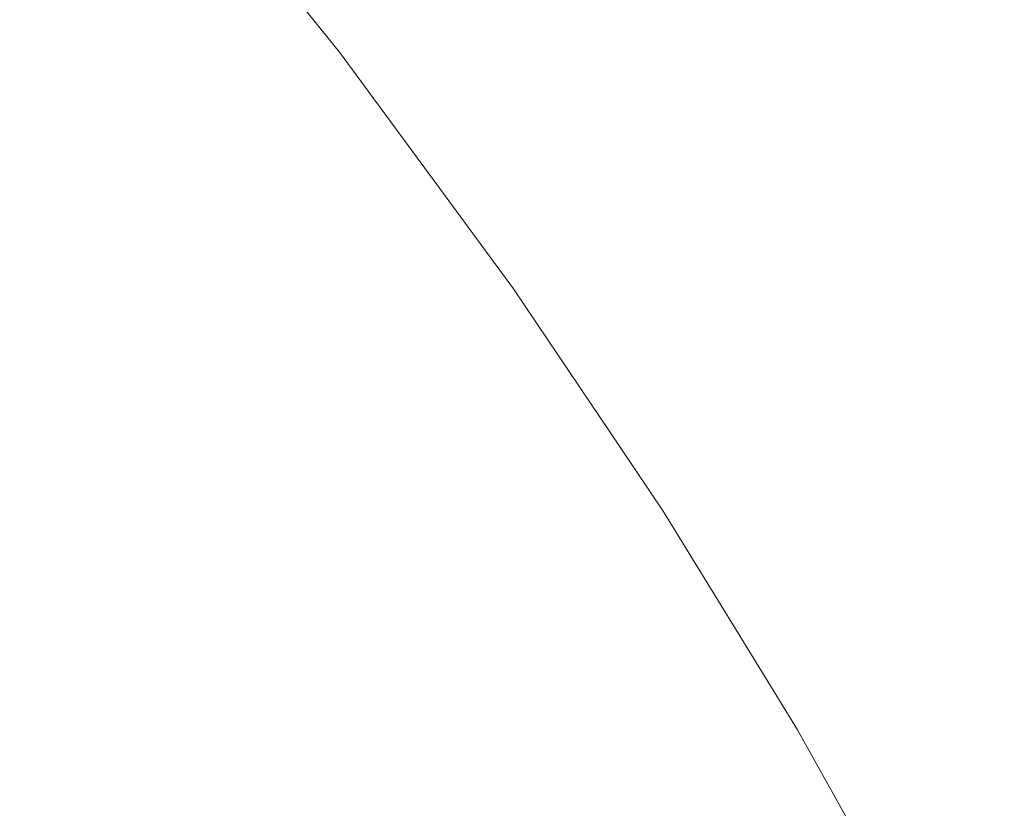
# Model space of a CAD drawing. Header units: centimetres. Extents: x -62 to 63, y 4 to 6.
# Tile 249 of 256: x -20.02138 to -20.01125, y 5.92347 to 5.93166. Entities that reach past the tile are written whole.
import ezdxf

# ---------------------------------------------------------------- set-up
doc = ezdxf.new("R2010")
doc.units = ezdxf.units.CM
doc.header["$LTSCALE"] = 2.54
doc.layers.add('Lucido design-1', color=7, linetype='Continuous')

# ---------------------------------------------------------------- blocks, each defined once
blk = doc.blocks.new('Gruppo-4-1')
at = {"color": 7, "linetype": 'Continuous', "lineweight": 9}
for points, invisible_edges in [([(62.978378, 5.934414, -2276.228201), (-61.851453, 5.934414, -2276.228201), (-61.851453, 5.930283, -2276.226798), (62.978378, 5.930283, -2276.226798)], 5), ([(-20.018365, 5.931051, -2276.928414), (-20.019121, 5.932024, -2276.928414), (-20.018931, 5.932051, -2276.926855), (-20.018174, 5.931077, -2276.926855)], 15), ([(-20.018174, 5.931077, -2276.926855), (-20.018931, 5.932051, -2276.926855), (-20.018795, 5.93207, -2276.925294), (-20.018038, 5.931096, -2276.925294)], 15), ([(-20.018038, 5.931096, -2276.925294), (-20.018795, 5.93207, -2276.925294), (-20.018713, 5.932082, -2276.923732), (-20.017956, 5.931107, -2276.923732)], 15), ([(-20.017956, 5.931107, -2276.923732), (-20.018713, 5.932082, -2276.923732), (-20.018698, 5.932077, -2276.92217), (-20.018091, 5.931323, -2276.92217)], 11), ([(-20.018091, 5.931323, -2276.72217), (-20.018698, 5.932077, -2276.72217), (-20.018656, 5.932086, -2276.720526), (-20.017899, 5.931111, -2276.720531)], 14), ([(-20.018698, 5.932077, -2276.72217), (-20.018091, 5.931323, -2276.72217), (-20.018091, 5.931323, -2276.92217), (-20.018698, 5.932077, -2276.92217)], 10), ([(-20.017899, 5.931111, -2276.720531), (-20.018656, 5.932086, -2276.720526), (-20.018565, 5.932086, -2276.718883), (-20.017808, 5.931111, -2276.718893)], 15), ([(-20.017808, 5.931111, -2276.718893), (-20.018565, 5.932086, -2276.718883), (-20.018415, 5.932086, -2276.717241), (-20.017658, 5.931111, -2276.717256)], 15), ([(-20.017658, 5.931111, -2276.717256), (-20.018415, 5.932086, -2276.717241), (-20.018204, 5.932086, -2276.7156), (-20.017448, 5.931111, -2276.715621)], 15), ([(-20.017448, 5.931111, -2276.715621), (-20.018204, 5.932086, -2276.7156), (-20.017932, 5.932086, -2276.713963), (-20.017177, 5.931111, -2276.713988)], 15), ([(-20.017177, 5.931111, -2276.713988), (-20.017932, 5.932086, -2276.713963), (-20.017602, 5.932086, -2276.712328), (-20.016848, 5.931111, -2276.712358)], 15), ([(-20.016848, 5.931111, -2276.712358), (-20.017602, 5.932086, -2276.712328), (-20.017211, 5.932086, -2276.710696), (-20.016458, 5.931111, -2276.710731)], 15), ([(-20.016458, 5.931111, -2276.710731), (-20.017211, 5.932086, -2276.710696), (-20.016761, 5.932086, -2276.709069), (-20.01601, 5.931111, -2276.709109)], 15), ([(-20.01601, 5.931111, -2276.709109), (-20.016761, 5.932086, -2276.709069), (-20.016252, 5.932086, -2276.707447), (-20.015503, 5.931111, -2276.707492)], 15), ([(-20.015503, 5.931111, -2276.707492), (-20.016252, 5.932086, -2276.707447), (-20.015685, 5.932086, -2276.70583), (-20.014937, 5.931111, -2276.70588)], 15), ([(-20.014937, 5.931111, -2276.70588), (-20.015685, 5.932086, -2276.70583), (-20.01506, 5.932086, -2276.704219), (-20.014313, 5.931111, -2276.704274)], 15), ([(-20.014313, 5.931111, -2276.704274), (-20.01506, 5.932086, -2276.704219), (-20.014376, 5.932086, -2276.702614), (-20.013632, 5.931111, -2276.702674)], 15), ([(-20.013632, 5.931111, -2276.702674), (-20.014376, 5.932086, -2276.702614), (-20.013636, 5.932086, -2276.701016), (-20.012894, 5.931111, -2276.701081)], 15), ([(-20.012894, 5.931111, -2276.701081), (-20.013636, 5.932086, -2276.701016), (-20.012838, 5.932086, -2276.699426), (-20.012099, 5.931111, -2276.699496)], 15), ([(-20.012099, 5.931111, -2276.699496), (-20.012838, 5.932086, -2276.699426), (-20.011985, 5.932086, -2276.697844), (-20.011248, 5.931111, -2276.697919)], 15), ([(-20.011248, 5.931111, -2276.697919), (-20.011985, 5.932086, -2276.697844), (-20.011076, 5.932086, -2276.696271), (-20.010341, 5.931111, -2276.69635)], 15), ([(-20.019262, 5.930927, -2276.933075), (-20.020015, 5.931896, -2276.933075), (-20.019663, 5.931946, -2276.931524), (-20.018909, 5.930976, -2276.931524)], 15), ([(-20.018909, 5.930976, -2276.931524), (-20.019663, 5.931946, -2276.931524), (-20.019365, 5.931989, -2276.929971), (-20.01861, 5.931017, -2276.929971)], 15), ([(-20.01861, 5.931017, -2276.929971), (-20.019365, 5.931989, -2276.929971), (-20.019121, 5.932024, -2276.928414), (-20.018365, 5.931051, -2276.928414)], 15), ([(-20.020129, 5.930807, -2276.936163), (-20.020879, 5.931772, -2276.936163), (-20.02042, 5.931838, -2276.934621), (-20.019669, 5.930871, -2276.934621)], 15), ([(-20.019669, 5.930871, -2276.934621), (-20.02042, 5.931838, -2276.934621), (-20.020015, 5.931896, -2276.933075), (-20.019262, 5.930927, -2276.933075)], 15), ([(-20.020641, 5.930736, -2276.9377), (-20.02139, 5.931699, -2276.9377), (-20.020879, 5.931772, -2276.936163), (-20.020129, 5.930807, -2276.936163)], 15), ([(-20.021207, 5.930658, -2276.939231), (-20.021953, 5.931618, -2276.939231), (-20.02139, 5.931699, -2276.9377), (-20.020641, 5.930736, -2276.9377)], 15), ([(-20.021825, 5.930573, -2276.940757), (-20.022569, 5.93153, -2276.940757), (-20.021953, 5.931618, -2276.939231), (-20.021207, 5.930658, -2276.939231)], 15), ([(-20.017213, 5.930131, -2276.92217), (-20.018091, 5.931323, -2276.92217), (-20.018091, 5.931323, -2276.72217), (-20.017213, 5.930131, -2276.72217)], 10), ([(-20.017899, 5.931111, -2276.720531), (-20.01717, 5.930141, -2276.720536), (-20.017213, 5.930131, -2276.72217), (-20.018091, 5.931323, -2276.72217)], 11), ([(-20.018091, 5.931323, -2276.92217), (-20.017213, 5.930131, -2276.92217), (-20.017228, 5.930137, -2276.923732), (-20.017956, 5.931107, -2276.923732)], 14), ([(-20.01861, 5.931017, -2276.929971), (-20.017884, 5.930049, -2276.929971), (-20.018184, 5.930009, -2276.931524), (-20.018909, 5.930976, -2276.931524)], 15), ([(-20.018365, 5.931051, -2276.928414), (-20.017638, 5.930082, -2276.928414), (-20.017884, 5.930049, -2276.929971), (-20.01861, 5.931017, -2276.929971)], 15), ([(-20.018174, 5.931077, -2276.926855), (-20.017447, 5.930108, -2276.926855), (-20.017638, 5.930082, -2276.928414), (-20.018365, 5.931051, -2276.928414)], 15), ([(-20.018038, 5.931096, -2276.925294), (-20.01731, 5.930126, -2276.925294), (-20.017447, 5.930108, -2276.926855), (-20.018174, 5.931077, -2276.926855)], 15), ([(-20.017956, 5.931107, -2276.923732), (-20.017228, 5.930137, -2276.923732), (-20.01731, 5.930126, -2276.925294), (-20.018038, 5.931096, -2276.925294)], 15), ([(-20.017808, 5.931111, -2276.718893), (-20.01708, 5.930141, -2276.718903), (-20.01717, 5.930141, -2276.720536), (-20.017899, 5.931111, -2276.720531)], 15), ([(-20.017658, 5.931111, -2276.717256), (-20.01693, 5.930141, -2276.71727), (-20.01708, 5.930141, -2276.718903), (-20.017808, 5.931111, -2276.718893)], 15), ([(-20.017448, 5.931111, -2276.715621), (-20.016721, 5.930141, -2276.71564), (-20.01693, 5.930141, -2276.71727), (-20.017658, 5.931111, -2276.717256)], 15), ([(-20.017177, 5.931111, -2276.713988), (-20.016451, 5.930141, -2276.714012), (-20.016721, 5.930141, -2276.71564), (-20.017448, 5.931111, -2276.715621)], 15), ([(-20.016848, 5.931111, -2276.712358), (-20.016122, 5.930141, -2276.712387), (-20.016451, 5.930141, -2276.714012), (-20.017177, 5.931111, -2276.713988)], 15), ([(-20.016458, 5.931111, -2276.710731), (-20.015734, 5.930141, -2276.710765), (-20.016122, 5.930141, -2276.712387), (-20.016848, 5.931111, -2276.712358)], 15), ([(-20.01601, 5.931111, -2276.709109), (-20.015287, 5.930141, -2276.709148), (-20.015734, 5.930141, -2276.710765), (-20.016458, 5.931111, -2276.710731)], 15), ([(-20.015503, 5.931111, -2276.707492), (-20.014781, 5.930141, -2276.707535), (-20.015287, 5.930141, -2276.709148), (-20.01601, 5.931111, -2276.709109)], 15), ([(-20.014937, 5.931111, -2276.70588), (-20.014217, 5.930141, -2276.705928), (-20.014781, 5.930141, -2276.707535), (-20.015503, 5.931111, -2276.707492)], 15), ([(-20.014313, 5.931111, -2276.704274), (-20.013595, 5.930141, -2276.704326), (-20.014217, 5.930141, -2276.705928), (-20.014937, 5.931111, -2276.70588)], 15), ([(-20.013632, 5.931111, -2276.702674), (-20.012916, 5.930141, -2276.702731), (-20.013595, 5.930141, -2276.704326), (-20.014313, 5.931111, -2276.704274)], 15), ([(-20.012894, 5.931111, -2276.701081), (-20.01218, 5.930141, -2276.701143), (-20.012916, 5.930141, -2276.702731), (-20.013632, 5.931111, -2276.702674)], 15), ([(-20.012099, 5.931111, -2276.699496), (-20.011387, 5.930141, -2276.699563), (-20.01218, 5.930141, -2276.701143), (-20.012894, 5.931111, -2276.701081)], 15), ([(-20.011248, 5.931111, -2276.697919), (-20.010539, 5.930141, -2276.69799), (-20.011387, 5.930141, -2276.699563), (-20.012099, 5.931111, -2276.699496)], 15), ([(-20.019262, 5.930927, -2276.933075), (-20.018538, 5.929962, -2276.933075), (-20.018946, 5.929908, -2276.934621), (-20.019669, 5.930871, -2276.934621)], 15), ([(-20.018909, 5.930976, -2276.931524), (-20.018184, 5.930009, -2276.931524), (-20.018538, 5.929962, -2276.933075), (-20.019262, 5.930927, -2276.933075)], 15), ([(-20.019669, 5.930871, -2276.934621), (-20.018946, 5.929908, -2276.934621), (-20.019407, 5.929846, -2276.936163), (-20.020129, 5.930807, -2276.936163)], 15), ([(-20.020641, 5.930736, -2276.9377), (-20.019922, 5.929778, -2276.9377), (-20.020489, 5.929702, -2276.939231), (-20.021207, 5.930658, -2276.939231)], 15), ([(-20.020129, 5.930807, -2276.936163), (-20.019407, 5.929846, -2276.936163), (-20.019922, 5.929778, -2276.9377), (-20.020641, 5.930736, -2276.9377)], 15), ([(-20.021207, 5.930658, -2276.939231), (-20.020489, 5.929702, -2276.939231), (-20.021109, 5.929619, -2276.940757), (-20.021825, 5.930573, -2276.940757)], 15), ([(-20.021825, 5.930573, -2276.940757), (-20.021109, 5.929619, -2276.940757), (-20.021781, 5.92953, -2276.942275), (-20.022494, 5.93048, -2276.942275)], 15), ([(62.978378, 5.928205, -2276.226193), (62.978378, 5.930283, -2276.226798), (-61.851453, 5.930283, -2276.226798), (-61.851453, 5.928205, -2276.226193)], 10), ([(-20.016939, 5.929118, -2276.928414), (-20.017638, 5.930082, -2276.928414), (-20.017447, 5.930108, -2276.926855), (-20.016747, 5.929142, -2276.926855)], 15), ([(-20.016747, 5.929142, -2276.926855), (-20.017447, 5.930108, -2276.926855), (-20.01731, 5.930126, -2276.925294), (-20.01661, 5.92916, -2276.925294)], 15), ([(-20.01661, 5.92916, -2276.925294), (-20.01731, 5.930126, -2276.925294), (-20.017228, 5.930137, -2276.923732), (-20.016528, 5.929171, -2276.923732)], 15), ([(-20.016528, 5.929171, -2276.923732), (-20.017228, 5.930137, -2276.923732), (-20.017213, 5.930131, -2276.92217), (-20.016298, 5.928888, -2276.92217)], 11), ([(-20.016298, 5.928888, -2276.72217), (-20.017213, 5.930131, -2276.72217), (-20.01717, 5.930141, -2276.720536), (-20.01647, 5.929174, -2276.720541)], 14), ([(-20.017213, 5.930131, -2276.72217), (-20.016298, 5.928888, -2276.72217), (-20.016298, 5.928888, -2276.92217), (-20.017213, 5.930131, -2276.92217)], 10), ([(-20.01647, 5.929174, -2276.720541), (-20.01717, 5.930141, -2276.720536), (-20.01708, 5.930141, -2276.718903), (-20.016381, 5.929174, -2276.718912)], 15), ([(-20.016381, 5.929174, -2276.718912), (-20.01708, 5.930141, -2276.718903), (-20.01693, 5.930141, -2276.71727), (-20.016231, 5.929174, -2276.717284)], 15), ([(-20.016231, 5.929174, -2276.717284), (-20.01693, 5.930141, -2276.71727), (-20.016721, 5.930141, -2276.71564), (-20.016022, 5.929174, -2276.715658)], 15), ([(-20.016022, 5.929174, -2276.715658), (-20.016721, 5.930141, -2276.71564), (-20.016451, 5.930141, -2276.714012), (-20.015753, 5.929174, -2276.714035)], 15), ([(-20.015753, 5.929174, -2276.714035), (-20.016451, 5.930141, -2276.714012), (-20.016122, 5.930141, -2276.712387), (-20.015425, 5.929174, -2276.712415)], 15), ([(-20.015425, 5.929174, -2276.712415), (-20.016122, 5.930141, -2276.712387), (-20.015734, 5.930141, -2276.710765), (-20.015038, 5.929174, -2276.710798)], 15), ([(-20.015038, 5.929174, -2276.710798), (-20.015734, 5.930141, -2276.710765), (-20.015287, 5.930141, -2276.709148), (-20.014592, 5.929174, -2276.709185)], 15), ([(-20.014592, 5.929174, -2276.709185), (-20.015287, 5.930141, -2276.709148), (-20.014781, 5.930141, -2276.707535), (-20.014088, 5.929174, -2276.707577)], 15), ([(-20.014088, 5.929174, -2276.707577), (-20.014781, 5.930141, -2276.707535), (-20.014217, 5.930141, -2276.705928), (-20.013526, 5.929174, -2276.705974)], 15), ([(-20.013526, 5.929174, -2276.705974), (-20.014217, 5.930141, -2276.705928), (-20.013595, 5.930141, -2276.704326), (-20.012906, 5.929174, -2276.704377)], 15), ([(-20.012906, 5.929174, -2276.704377), (-20.013595, 5.930141, -2276.704326), (-20.012916, 5.930141, -2276.702731), (-20.012228, 5.929174, -2276.702787)], 15), ([(-20.012228, 5.929174, -2276.702787), (-20.012916, 5.930141, -2276.702731), (-20.01218, 5.930141, -2276.701143), (-20.011494, 5.929174, -2276.701203)], 15), ([(-20.011494, 5.929174, -2276.701203), (-20.01218, 5.930141, -2276.701143), (-20.011387, 5.930141, -2276.699563), (-20.010704, 5.929174, -2276.699627)], 15), ([(-20.010704, 5.929174, -2276.699627), (-20.011387, 5.930141, -2276.699563), (-20.010539, 5.930141, -2276.69799), (-20.009858, 5.929174, -2276.698059)], 15), ([(-20.017842, 5.929001, -2276.933075), (-20.018538, 5.929962, -2276.933075), (-20.018184, 5.930009, -2276.931524), (-20.017487, 5.929047, -2276.931524)], 15), ([(-20.017487, 5.929047, -2276.931524), (-20.018184, 5.930009, -2276.931524), (-20.017884, 5.930049, -2276.929971), (-20.017186, 5.929086, -2276.929971)], 15), ([(-20.017186, 5.929086, -2276.929971), (-20.017884, 5.930049, -2276.929971), (-20.017638, 5.930082, -2276.928414), (-20.016939, 5.929118, -2276.928414)], 15), ([(-20.018714, 5.928889, -2276.936163), (-20.019407, 5.929846, -2276.936163), (-20.018946, 5.929908, -2276.934621), (-20.018251, 5.928949, -2276.934621)], 15), ([(-20.018251, 5.928949, -2276.934621), (-20.018946, 5.929908, -2276.934621), (-20.018538, 5.929962, -2276.933075), (-20.017842, 5.929001, -2276.933075)], 15), ([(-20.01923, 5.928823, -2276.9377), (-20.019922, 5.929778, -2276.9377), (-20.019407, 5.929846, -2276.936163), (-20.018714, 5.928889, -2276.936163)], 15), ([(-20.020421, 5.92867, -2276.940757), (-20.021109, 5.929619, -2276.940757), (-20.020489, 5.929702, -2276.939231), (-20.019799, 5.92875, -2276.939231)], 15), ([(-20.019799, 5.92875, -2276.939231), (-20.020489, 5.929702, -2276.939231), (-20.019922, 5.929778, -2276.9377), (-20.01923, 5.928823, -2276.9377)], 15), ([(-20.021095, 5.928583, -2276.942275), (-20.021781, 5.92953, -2276.942275), (-20.021109, 5.929619, -2276.940757), (-20.020421, 5.92867, -2276.940757)], 15), ([(-20.02182, 5.928489, -2276.943786), (-20.022504, 5.929433, -2276.943786), (-20.021781, 5.92953, -2276.942275), (-20.021095, 5.928583, -2276.942275)], 15), ([(-20.016939, 5.929118, -2276.928414), (-20.016269, 5.928157, -2276.928414), (-20.016516, 5.928127, -2276.929971), (-20.017186, 5.929086, -2276.929971)], 15), ([(-20.016747, 5.929142, -2276.926855), (-20.016076, 5.928181, -2276.926855), (-20.016269, 5.928157, -2276.928414), (-20.016939, 5.929118, -2276.928414)], 15), ([(-20.01661, 5.92916, -2276.925294), (-20.015938, 5.928198, -2276.925294), (-20.016076, 5.928181, -2276.926855), (-20.016747, 5.929142, -2276.926855)], 15), ([(-20.016528, 5.929171, -2276.923732), (-20.015856, 5.928209, -2276.923732), (-20.015938, 5.928198, -2276.925294), (-20.01661, 5.92916, -2276.925294)], 15), ([(-20.016298, 5.928888, -2276.92217), (-20.015838, 5.928205, -2276.92217), (-20.015856, 5.928209, -2276.923732), (-20.016528, 5.929171, -2276.923732)], 14), ([(-20.016381, 5.929174, -2276.718912), (-20.015709, 5.928212, -2276.718921), (-20.015798, 5.928212, -2276.720545), (-20.01647, 5.929174, -2276.720541)], 15), ([(-20.01647, 5.929174, -2276.720541), (-20.015798, 5.928212, -2276.720545), (-20.015838, 5.928205, -2276.72217), (-20.016298, 5.928888, -2276.72217)], 11), ([(-20.016231, 5.929174, -2276.717284), (-20.01556, 5.928212, -2276.717298), (-20.015709, 5.928212, -2276.718921), (-20.016381, 5.929174, -2276.718912)], 15), ([(-20.016022, 5.929174, -2276.715658), (-20.015351, 5.928212, -2276.715676), (-20.01556, 5.928212, -2276.717298), (-20.016231, 5.929174, -2276.717284)], 15), ([(-20.015753, 5.929174, -2276.714035), (-20.015083, 5.928212, -2276.714057), (-20.015351, 5.928212, -2276.715676), (-20.016022, 5.929174, -2276.715658)], 15), ([(-20.015425, 5.929174, -2276.712415), (-20.014756, 5.928212, -2276.712441), (-20.015083, 5.928212, -2276.714057), (-20.015753, 5.929174, -2276.714035)], 15), ([(-20.015038, 5.929174, -2276.710798), (-20.01437, 5.928212, -2276.710829), (-20.014756, 5.928212, -2276.712441), (-20.015425, 5.929174, -2276.712415)], 15), ([(-20.014592, 5.929174, -2276.709185), (-20.013926, 5.928212, -2276.709221), (-20.01437, 5.928212, -2276.710829), (-20.015038, 5.929174, -2276.710798)], 15), ([(-20.014088, 5.929174, -2276.707577), (-20.013423, 5.928212, -2276.707617), (-20.013926, 5.928212, -2276.709221), (-20.014592, 5.929174, -2276.709185)], 15), ([(-20.013526, 5.929174, -2276.705974), (-20.012862, 5.928212, -2276.706019), (-20.013423, 5.928212, -2276.707617), (-20.014088, 5.929174, -2276.707577)], 15), ([(-20.012906, 5.929174, -2276.704377), (-20.012243, 5.928212, -2276.704426), (-20.012862, 5.928212, -2276.706019), (-20.013526, 5.929174, -2276.705974)], 15), ([(-20.012228, 5.929174, -2276.702787), (-20.011568, 5.928212, -2276.70284), (-20.012243, 5.928212, -2276.704426), (-20.012906, 5.929174, -2276.704377)], 15), ([(-20.011494, 5.929174, -2276.701203), (-20.010836, 5.928212, -2276.701261), (-20.011568, 5.928212, -2276.70284), (-20.012228, 5.929174, -2276.702787)], 15), ([(-20.010704, 5.929174, -2276.699627), (-20.010048, 5.928212, -2276.699689), (-20.010836, 5.928212, -2276.701261), (-20.011494, 5.929174, -2276.701203)], 15), ([(-20.017842, 5.929001, -2276.933075), (-20.017174, 5.928045, -2276.933075), (-20.017584, 5.927994, -2276.934621), (-20.018251, 5.928949, -2276.934621)], 15), ([(-20.017487, 5.929047, -2276.931524), (-20.016818, 5.928089, -2276.931524), (-20.017174, 5.928045, -2276.933075), (-20.017842, 5.929001, -2276.933075)], 15), ([(-20.017186, 5.929086, -2276.929971), (-20.016516, 5.928127, -2276.929971), (-20.016818, 5.928089, -2276.931524), (-20.017487, 5.929047, -2276.931524)], 15), ([(-20.018714, 5.928889, -2276.936163), (-20.018049, 5.927937, -2276.936163), (-20.018566, 5.927872, -2276.9377), (-20.01923, 5.928823, -2276.9377)], 15), ([(-20.018251, 5.928949, -2276.934621), (-20.017584, 5.927994, -2276.934621), (-20.018049, 5.927937, -2276.936163), (-20.018714, 5.928889, -2276.936163)], 15), ([(-20.015838, 5.928205, -2276.92217), (-20.016298, 5.928888, -2276.92217), (-20.016298, 5.928888, -2276.72217), (-20.015838, 5.928205, -2276.72217)], 10), ([(-20.01923, 5.928823, -2276.9377), (-20.018566, 5.927872, -2276.9377), (-20.019137, 5.927801, -2276.939231), (-20.019799, 5.92875, -2276.939231)], 15), ([(-20.019799, 5.92875, -2276.939231), (-20.019137, 5.927801, -2276.939231), (-20.019761, 5.927724, -2276.940757), (-20.020421, 5.92867, -2276.940757)], 15), ([(-20.020421, 5.92867, -2276.940757), (-20.019761, 5.927724, -2276.940757), (-20.020436, 5.92764, -2276.942275), (-20.021095, 5.928583, -2276.942275)], 15), ([(-20.02182, 5.928489, -2276.943786), (-20.021164, 5.92755, -2276.943786), (-20.021943, 5.927453, -2276.94529), (-20.022597, 5.928389, -2276.94529)], 15), ([(-20.021095, 5.928583, -2276.942275), (-20.020436, 5.92764, -2276.942275), (-20.021164, 5.92755, -2276.943786), (-20.02182, 5.928489, -2276.943786)], 15), ([(-61.851453, 5.928205, -2276.226193), (-61.851453, 5.926094, -2276.225577), (62.978378, 5.926094, -2276.225577), (62.978378, 5.928205, -2276.226193)], 10), ([(-20.015625, 5.927201, -2276.928414), (-20.016269, 5.928157, -2276.928414), (-20.016076, 5.928181, -2276.926855), (-20.015432, 5.927225, -2276.926855)], 15), ([(-20.015432, 5.927225, -2276.926855), (-20.016076, 5.928181, -2276.926855), (-20.015938, 5.928198, -2276.925294), (-20.015294, 5.927241, -2276.925294)], 15), ([(-20.015294, 5.927241, -2276.925294), (-20.015938, 5.928198, -2276.925294), (-20.015856, 5.928209, -2276.923732), (-20.015211, 5.927251, -2276.923732)], 15), ([(-20.015211, 5.927251, -2276.923732), (-20.015856, 5.928209, -2276.923732), (-20.015838, 5.928205, -2276.92217), (-20.015193, 5.927248, -2276.92217)], 11), ([(-20.015193, 5.927248, -2276.72217), (-20.015838, 5.928205, -2276.72217), (-20.015798, 5.928212, -2276.720545), (-20.015154, 5.927254, -2276.720549)], 14), ([(-20.015838, 5.928205, -2276.72217), (-20.015193, 5.927248, -2276.72217), (-20.015193, 5.927248, -2276.92217), (-20.015838, 5.928205, -2276.92217)], 10), ([(-20.015154, 5.927254, -2276.720549), (-20.015798, 5.928212, -2276.720545), (-20.015709, 5.928212, -2276.718921), (-20.015065, 5.927254, -2276.718929)], 15), ([(-20.015065, 5.927254, -2276.718929), (-20.015709, 5.928212, -2276.718921), (-20.01556, 5.928212, -2276.717298), (-20.014916, 5.927254, -2276.71731)], 15), ([(-20.014916, 5.927254, -2276.71731), (-20.01556, 5.928212, -2276.717298), (-20.015351, 5.928212, -2276.715676), (-20.014708, 5.927254, -2276.715693)], 15), ([(-20.014708, 5.927254, -2276.715693), (-20.015351, 5.928212, -2276.715676), (-20.015083, 5.928212, -2276.714057), (-20.014441, 5.927254, -2276.714079)], 15), ([(-20.014441, 5.927254, -2276.714079), (-20.015083, 5.928212, -2276.714057), (-20.014756, 5.928212, -2276.712441), (-20.014114, 5.927254, -2276.712467)], 15), ([(-20.014114, 5.927254, -2276.712467), (-20.014756, 5.928212, -2276.712441), (-20.01437, 5.928212, -2276.710829), (-20.013729, 5.927254, -2276.710859)], 15), ([(-20.013729, 5.927254, -2276.710859), (-20.01437, 5.928212, -2276.710829), (-20.013926, 5.928212, -2276.709221), (-20.013286, 5.927254, -2276.709255)], 15), ([(-20.013286, 5.927254, -2276.709255), (-20.013926, 5.928212, -2276.709221), (-20.013423, 5.928212, -2276.707617), (-20.012784, 5.927254, -2276.707655)], 15), ([(-20.012784, 5.927254, -2276.707655), (-20.013423, 5.928212, -2276.707617), (-20.012862, 5.928212, -2276.706019), (-20.012225, 5.927254, -2276.706061)], 15), ([(-20.012225, 5.927254, -2276.706061), (-20.012862, 5.928212, -2276.706019), (-20.012243, 5.928212, -2276.704426), (-20.011608, 5.927254, -2276.704473)], 15), ([(-20.011608, 5.927254, -2276.704473), (-20.012243, 5.928212, -2276.704426), (-20.011568, 5.928212, -2276.70284), (-20.010935, 5.927254, -2276.702891)], 15), ([(-20.010935, 5.927254, -2276.702891), (-20.011568, 5.928212, -2276.70284), (-20.010836, 5.928212, -2276.701261), (-20.010205, 5.927254, -2276.701316)], 15), ([(-20.016533, 5.927093, -2276.933075), (-20.017174, 5.928045, -2276.933075), (-20.016818, 5.928089, -2276.931524), (-20.016176, 5.927136, -2276.931524)], 15), ([(-20.016176, 5.927136, -2276.931524), (-20.016818, 5.928089, -2276.931524), (-20.016516, 5.928127, -2276.929971), (-20.015873, 5.927172, -2276.929971)], 15), ([(-20.015873, 5.927172, -2276.929971), (-20.016516, 5.928127, -2276.929971), (-20.016269, 5.928157, -2276.928414), (-20.015625, 5.927201, -2276.928414)], 15), ([(-20.01741, 5.926988, -2276.936163), (-20.018049, 5.927937, -2276.936163), (-20.017584, 5.927994, -2276.934621), (-20.016945, 5.927044, -2276.934621)], 15), ([(-20.016945, 5.927044, -2276.934621), (-20.017584, 5.927994, -2276.934621), (-20.017174, 5.928045, -2276.933075), (-20.016533, 5.927093, -2276.933075)], 15), ([(-20.01793, 5.926926, -2276.9377), (-20.018566, 5.927872, -2276.9377), (-20.018049, 5.927937, -2276.936163), (-20.01741, 5.926988, -2276.936163)], 15), ([(-20.019127, 5.926783, -2276.940757), (-20.019761, 5.927724, -2276.940757), (-20.019137, 5.927801, -2276.939231), (-20.018502, 5.926858, -2276.939231)], 15), ([(-20.018502, 5.926858, -2276.939231), (-20.019137, 5.927801, -2276.939231), (-20.018566, 5.927872, -2276.9377), (-20.01793, 5.926926, -2276.9377)], 15), ([(-20.019805, 5.926702, -2276.942275), (-20.020436, 5.92764, -2276.942275), (-20.019761, 5.927724, -2276.940757), (-20.019127, 5.926783, -2276.940757)], 15), ([(-20.020535, 5.926615, -2276.943786), (-20.021164, 5.92755, -2276.943786), (-20.020436, 5.92764, -2276.942275), (-20.019805, 5.926702, -2276.942275)], 15), ([(-20.021316, 5.926522, -2276.94529), (-20.021943, 5.927453, -2276.94529), (-20.021164, 5.92755, -2276.943786), (-20.020535, 5.926615, -2276.943786)], 15), ([(-20.022147, 5.926422, -2276.946785), (-20.022772, 5.92735, -2276.946785), (-20.021943, 5.927453, -2276.94529), (-20.021316, 5.926522, -2276.94529)], 15), ([(-20.015873, 5.927172, -2276.929971), (-20.015258, 5.926221, -2276.929971), (-20.015561, 5.926187, -2276.931524), (-20.016176, 5.927136, -2276.931524)], 15), ([(-20.015625, 5.927201, -2276.928414), (-20.015009, 5.92625, -2276.928414), (-20.015258, 5.926221, -2276.929971), (-20.015873, 5.927172, -2276.929971)], 15), ([(-20.015432, 5.927225, -2276.926855), (-20.014815, 5.926272, -2276.926855), (-20.015009, 5.92625, -2276.928414), (-20.015625, 5.927201, -2276.928414)], 15), ([(-20.015294, 5.927241, -2276.925294), (-20.014677, 5.926288, -2276.925294), (-20.014815, 5.926272, -2276.926855), (-20.015432, 5.927225, -2276.926855)], 15), ([(-20.015211, 5.927251, -2276.923732), (-20.014594, 5.926298, -2276.923732), (-20.014677, 5.926288, -2276.925294), (-20.015294, 5.927241, -2276.925294)], 15), ([(-20.015193, 5.927248, -2276.92217), (-20.014758, 5.926601, -2276.92217), (-20.014594, 5.926298, -2276.923732), (-20.015211, 5.927251, -2276.923732)], 14), ([(-20.015154, 5.927254, -2276.720549), (-20.014536, 5.926301, -2276.720553), (-20.014758, 5.926601, -2276.72217), (-20.015193, 5.927248, -2276.72217)], 11), ([(-20.015193, 5.927248, -2276.72217), (-20.014758, 5.926601, -2276.72217), (-20.014758, 5.926601, -2276.92217), (-20.015193, 5.927248, -2276.92217)], 10), ([(-20.015065, 5.927254, -2276.718929), (-20.014447, 5.926301, -2276.718938), (-20.014536, 5.926301, -2276.720553), (-20.015154, 5.927254, -2276.720549)], 15), ([(-20.014916, 5.927254, -2276.71731), (-20.014299, 5.926301, -2276.717323), (-20.014447, 5.926301, -2276.718938), (-20.015065, 5.927254, -2276.718929)], 15), ([(-20.014708, 5.927254, -2276.715693), (-20.014092, 5.926301, -2276.71571), (-20.014299, 5.926301, -2276.717323), (-20.014916, 5.927254, -2276.71731)], 15), ([(-20.014441, 5.927254, -2276.714079), (-20.013825, 5.926301, -2276.714099), (-20.014092, 5.926301, -2276.71571), (-20.014708, 5.927254, -2276.715693)], 15), ([(-20.014114, 5.927254, -2276.712467), (-20.0135, 5.926301, -2276.712492), (-20.013825, 5.926301, -2276.714099), (-20.014441, 5.927254, -2276.714079)], 15), ([(-20.013729, 5.927254, -2276.710859), (-20.013116, 5.926301, -2276.710887), (-20.0135, 5.926301, -2276.712492), (-20.014114, 5.927254, -2276.712467)], 15), ([(-20.013286, 5.927254, -2276.709255), (-20.012673, 5.926301, -2276.709287), (-20.013116, 5.926301, -2276.710887), (-20.013729, 5.927254, -2276.710859)], 15), ([(-20.012784, 5.927254, -2276.707655), (-20.012173, 5.926301, -2276.707692), (-20.012673, 5.926301, -2276.709287), (-20.013286, 5.927254, -2276.709255)], 15), ([(-20.012225, 5.927254, -2276.706061), (-20.011615, 5.926301, -2276.706102), (-20.012173, 5.926301, -2276.707692), (-20.012784, 5.927254, -2276.707655)], 15), ([(-20.011608, 5.927254, -2276.704473), (-20.011, 5.926301, -2276.704518), (-20.011615, 5.926301, -2276.706102), (-20.012225, 5.927254, -2276.706061)], 15), ([(-20.010935, 5.927254, -2276.702891), (-20.010328, 5.926301, -2276.70294), (-20.011, 5.926301, -2276.704518), (-20.011608, 5.927254, -2276.704473)], 15), ([(-20.016533, 5.927093, -2276.933075), (-20.01592, 5.926145, -2276.933075), (-20.016332, 5.926098, -2276.934621), (-20.016945, 5.927044, -2276.934621)], 15), ([(-20.016176, 5.927136, -2276.931524), (-20.015561, 5.926187, -2276.931524), (-20.01592, 5.926145, -2276.933075), (-20.016533, 5.927093, -2276.933075)], 15), ([(-20.01741, 5.926988, -2276.936163), (-20.016799, 5.926044, -2276.936163), (-20.01732, 5.925984, -2276.9377), (-20.01793, 5.926926, -2276.9377)], 15), ([(-20.016945, 5.927044, -2276.934621), (-20.016332, 5.926098, -2276.934621), (-20.016799, 5.926044, -2276.936163), (-20.01741, 5.926988, -2276.936163)], 15), ([(-20.01793, 5.926926, -2276.9377), (-20.01732, 5.925984, -2276.9377), (-20.017894, 5.925918, -2276.939231), (-20.018502, 5.926858, -2276.939231)], 15), ([(-20.019127, 5.926783, -2276.940757), (-20.018521, 5.925846, -2276.940757), (-20.0192, 5.925768, -2276.942275), (-20.019805, 5.926702, -2276.942275)], 15), ([(-20.018502, 5.926858, -2276.939231), (-20.017894, 5.925918, -2276.939231), (-20.018521, 5.925846, -2276.940757), (-20.019127, 5.926783, -2276.940757)], 15), ([(-20.019805, 5.926702, -2276.942275), (-20.0192, 5.925768, -2276.942275), (-20.019932, 5.925684, -2276.943786), (-20.020535, 5.926615, -2276.943786)], 15), ([(-20.020535, 5.926615, -2276.943786), (-20.019932, 5.925684, -2276.943786), (-20.020715, 5.925594, -2276.94529), (-20.021316, 5.926522, -2276.94529)], 15), ([(-20.013987, 5.925345, -2276.92217), (-20.014758, 5.926601, -2276.92217), (-20.014758, 5.926601, -2276.72217), (-20.013987, 5.925345, -2276.72217)], 10), ([(-20.013987, 5.925345, -2276.72217), (-20.014758, 5.926601, -2276.72217), (-20.014536, 5.926301, -2276.720553), (-20.013946, 5.925352, -2276.720557)], 14), ([(-20.014003, 5.925349, -2276.923732), (-20.014594, 5.926298, -2276.923732), (-20.014758, 5.926601, -2276.92217), (-20.013987, 5.925345, -2276.92217)], 11), ([(-20.021316, 5.926522, -2276.94529), (-20.020715, 5.925594, -2276.94529), (-20.021549, 5.925498, -2276.946785), (-20.022147, 5.926422, -2276.946785)], 15), ([(-20.014419, 5.925303, -2276.928414), (-20.015009, 5.92625, -2276.928414), (-20.014815, 5.926272, -2276.926855), (-20.014225, 5.925325, -2276.926855)], 15), ([(-20.014225, 5.925325, -2276.926855), (-20.014815, 5.926272, -2276.926855), (-20.014677, 5.926288, -2276.925294), (-20.014086, 5.92534, -2276.925294)], 15), ([(-20.014086, 5.92534, -2276.925294), (-20.014677, 5.926288, -2276.925294), (-20.014594, 5.926298, -2276.923732), (-20.014003, 5.925349, -2276.923732)], 15), ([(-20.013946, 5.925352, -2276.720557), (-20.014536, 5.926301, -2276.720553), (-20.014447, 5.926301, -2276.718938), (-20.013857, 5.925352, -2276.718945)], 15), ([(-20.013857, 5.925352, -2276.718945), (-20.014447, 5.926301, -2276.718938), (-20.014299, 5.926301, -2276.717323), (-20.013709, 5.925352, -2276.717335)], 15), ([(-20.013709, 5.925352, -2276.717335), (-20.014299, 5.926301, -2276.717323), (-20.014092, 5.926301, -2276.71571), (-20.013502, 5.925352, -2276.715726)], 15), ([(-20.013502, 5.925352, -2276.715726), (-20.014092, 5.926301, -2276.71571), (-20.013825, 5.926301, -2276.714099), (-20.013236, 5.925352, -2276.714119)], 15), ([(-20.013236, 5.925352, -2276.714119), (-20.013825, 5.926301, -2276.714099), (-20.0135, 5.926301, -2276.712492), (-20.012911, 5.925352, -2276.712515)], 15), ([(-20.012911, 5.925352, -2276.712515), (-20.0135, 5.926301, -2276.712492), (-20.013116, 5.926301, -2276.710887), (-20.012528, 5.925352, -2276.710915)], 15), ([(-20.012528, 5.925352, -2276.710915), (-20.013116, 5.926301, -2276.710887), (-20.012673, 5.926301, -2276.709287), (-20.012087, 5.925352, -2276.709319)], 15), ([(-20.012087, 5.925352, -2276.709319), (-20.012673, 5.926301, -2276.709287), (-20.012173, 5.926301, -2276.707692), (-20.011588, 5.925352, -2276.707727)], 15), ([(-20.011588, 5.925352, -2276.707727), (-20.012173, 5.926301, -2276.707692), (-20.011615, 5.926301, -2276.706102), (-20.011031, 5.925352, -2276.706141)], 15), ([(-20.011031, 5.925352, -2276.706141), (-20.011615, 5.926301, -2276.706102), (-20.011, 5.926301, -2276.704518), (-20.010418, 5.925352, -2276.70456)], 15), ([(-20.015332, 5.925202, -2276.933075), (-20.01592, 5.926145, -2276.933075), (-20.015561, 5.926187, -2276.931524), (-20.014973, 5.925242, -2276.931524)], 15), ([(-20.014973, 5.925242, -2276.931524), (-20.015561, 5.926187, -2276.931524), (-20.015258, 5.926221, -2276.929971), (-20.014668, 5.925276, -2276.929971)], 15), ([(-20.014668, 5.925276, -2276.929971), (-20.015258, 5.926221, -2276.929971), (-20.015009, 5.92625, -2276.928414), (-20.014419, 5.925303, -2276.928414)], 15), ([(62.978378, 5.924403, -2276.225164), (62.978378, 5.926094, -2276.225577), (-61.851453, 5.926094, -2276.225577), (-61.851453, 5.924403, -2276.225164)], 10), ([(-20.016214, 5.925105, -2276.936163), (-20.016799, 5.926044, -2276.936163), (-20.016332, 5.926098, -2276.934621), (-20.015746, 5.925157, -2276.934621)], 15), ([(-20.015746, 5.925157, -2276.934621), (-20.016332, 5.926098, -2276.934621), (-20.01592, 5.926145, -2276.933075), (-20.015332, 5.925202, -2276.933075)], 15), ([(-20.017311, 5.924984, -2276.939231), (-20.017894, 5.925918, -2276.939231), (-20.01732, 5.925984, -2276.9377), (-20.016736, 5.925047, -2276.9377)], 15), ([(-20.016736, 5.925047, -2276.9377), (-20.01732, 5.925984, -2276.9377), (-20.016799, 5.926044, -2276.936163), (-20.016214, 5.925105, -2276.936163)], 15), ([(-20.01794, 5.924914, -2276.940757), (-20.018521, 5.925846, -2276.940757), (-20.017894, 5.925918, -2276.939231), (-20.017311, 5.924984, -2276.939231)], 15), ([(-20.019355, 5.924758, -2276.943786), (-20.019932, 5.925684, -2276.943786), (-20.0192, 5.925768, -2276.942275), (-20.018621, 5.924839, -2276.942275)], 15), ([(-20.018621, 5.924839, -2276.942275), (-20.0192, 5.925768, -2276.942275), (-20.018521, 5.925846, -2276.940757), (-20.01794, 5.924914, -2276.940757)], 15), ([(-20.02014, 5.924671, -2276.94529), (-20.020715, 5.925594, -2276.94529), (-20.019932, 5.925684, -2276.943786), (-20.019355, 5.924758, -2276.943786)], 15), ([(-20.020976, 5.924579, -2276.946785), (-20.021549, 5.925498, -2276.946785), (-20.020715, 5.925594, -2276.94529), (-20.02014, 5.924671, -2276.94529)], 15), ([(-20.021863, 5.924481, -2276.948272), (-20.022434, 5.925397, -2276.948272), (-20.021549, 5.925498, -2276.946785), (-20.020976, 5.924579, -2276.946785)], 15), ([(-20.014003, 5.925349, -2276.923732), (-20.013438, 5.924406, -2276.923732), (-20.013522, 5.924397, -2276.925294), (-20.014086, 5.92534, -2276.925294)], 15), ([(-20.013987, 5.925345, -2276.92217), (-20.013376, 5.92435, -2276.92217), (-20.013438, 5.924406, -2276.923732), (-20.014003, 5.925349, -2276.923732)], 14), ([(-20.013946, 5.925352, -2276.720557), (-20.013381, 5.924408, -2276.720561), (-20.013376, 5.92435, -2276.72217), (-20.013987, 5.925345, -2276.72217)], 11), ([(-20.013987, 5.925345, -2276.72217), (-20.013376, 5.92435, -2276.72217), (-20.013376, 5.92435, -2276.92217), (-20.013987, 5.925345, -2276.92217)], 10), ([(-20.013857, 5.925352, -2276.718945), (-20.013292, 5.924408, -2276.718953), (-20.013381, 5.924408, -2276.720561), (-20.013946, 5.925352, -2276.720557)], 15), ([(-20.013709, 5.925352, -2276.717335), (-20.013145, 5.924408, -2276.717346), (-20.013292, 5.924408, -2276.718953), (-20.013857, 5.925352, -2276.718945)], 15), ([(-20.013502, 5.925352, -2276.715726), (-20.012938, 5.924408, -2276.715741), (-20.013145, 5.924408, -2276.717346), (-20.013709, 5.925352, -2276.717335)], 15), ([(-20.013236, 5.925352, -2276.714119), (-20.012673, 5.924408, -2276.714138), (-20.012938, 5.924408, -2276.715741), (-20.013502, 5.925352, -2276.715726)], 15), ([(-20.012911, 5.925352, -2276.712515), (-20.012349, 5.924408, -2276.712538), (-20.012673, 5.924408, -2276.714138), (-20.013236, 5.925352, -2276.714119)], 15), ([(-20.012528, 5.925352, -2276.710915), (-20.011967, 5.924408, -2276.710941), (-20.012349, 5.924408, -2276.712538), (-20.012911, 5.925352, -2276.712515)], 15), ([(-20.012087, 5.925352, -2276.709319), (-20.011527, 5.924408, -2276.709349), (-20.011967, 5.924408, -2276.710941), (-20.012528, 5.925352, -2276.710915)], 15), ([(-20.011588, 5.925352, -2276.707727), (-20.011029, 5.924408, -2276.707761), (-20.011527, 5.924408, -2276.709349), (-20.012087, 5.925352, -2276.709319)], 15), ([(-20.011031, 5.925352, -2276.706141), (-20.010473, 5.924408, -2276.706178), (-20.011029, 5.924408, -2276.707761), (-20.011588, 5.925352, -2276.707727)], 15), ([(-20.014973, 5.925242, -2276.931524), (-20.014411, 5.924302, -2276.931524), (-20.014771, 5.924264, -2276.933075), (-20.015332, 5.925202, -2276.933075)], 15), ([(-20.014668, 5.925276, -2276.929971), (-20.014105, 5.924335, -2276.929971), (-20.014411, 5.924302, -2276.931524), (-20.014973, 5.925242, -2276.931524)], 15), ([(-20.014419, 5.925303, -2276.928414), (-20.013855, 5.924361, -2276.928414), (-20.014105, 5.924335, -2276.929971), (-20.014668, 5.925276, -2276.929971)], 15), ([(-20.014225, 5.925325, -2276.926855), (-20.013661, 5.924382, -2276.926855), (-20.013855, 5.924361, -2276.928414), (-20.014419, 5.925303, -2276.928414)], 15), ([(-20.014086, 5.92534, -2276.925294), (-20.013522, 5.924397, -2276.925294), (-20.013661, 5.924382, -2276.926855), (-20.014225, 5.925325, -2276.926855)], 15), ([(-20.015746, 5.925157, -2276.934621), (-20.015185, 5.92422, -2276.934621), (-20.015655, 5.92417, -2276.936163), (-20.016214, 5.925105, -2276.936163)], 15), ([(-20.015332, 5.925202, -2276.933075), (-20.014771, 5.924264, -2276.933075), (-20.015185, 5.92422, -2276.934621), (-20.015746, 5.925157, -2276.934621)], 15), ([(-20.016736, 5.925047, -2276.9377), (-20.016178, 5.924115, -2276.9377), (-20.016755, 5.924054, -2276.939231), (-20.017311, 5.924984, -2276.939231)], 15), ([(-20.016214, 5.925105, -2276.936163), (-20.015655, 5.92417, -2276.936163), (-20.016178, 5.924115, -2276.9377), (-20.016736, 5.925047, -2276.9377)], 15), ([(-20.017311, 5.924984, -2276.939231), (-20.016755, 5.924054, -2276.939231), (-20.017385, 5.923987, -2276.940757), (-20.01794, 5.924914, -2276.940757)], 15), ([(-20.018621, 5.924839, -2276.942275), (-20.018068, 5.923914, -2276.942275), (-20.018803, 5.923836, -2276.943786), (-20.019355, 5.924758, -2276.943786)], 15), ([(-20.01794, 5.924914, -2276.940757), (-20.017385, 5.923987, -2276.940757), (-20.018068, 5.923914, -2276.942275), (-20.018621, 5.924839, -2276.942275)], 15), ([(-20.019355, 5.924758, -2276.943786), (-20.018803, 5.923836, -2276.943786), (-20.01959, 5.923753, -2276.94529), (-20.02014, 5.924671, -2276.94529)], 15), ([(-20.02014, 5.924671, -2276.94529), (-20.01959, 5.923753, -2276.94529), (-20.020429, 5.923664, -2276.946785), (-20.020976, 5.924579, -2276.946785)], 15), ([(-20.020976, 5.924579, -2276.946785), (-20.020429, 5.923664, -2276.946785), (-20.021318, 5.92357, -2276.948272), (-20.021863, 5.924481, -2276.948272)], 15), ([(-20.021863, 5.924481, -2276.948272), (-20.021318, 5.92357, -2276.948272), (-20.022257, 5.92347, -2276.94975), (-20.0228, 5.924377, -2276.94975)], 15), ([(-61.851453, 5.924403, -2276.225164), (-61.851453, 5.921856, -2276.22454), (62.978378, 5.921856, -2276.22454), (62.978378, 5.924403, -2276.225164)], 10), ([(-20.013874, 5.923367, -2276.931524), (-20.014411, 5.924302, -2276.931524), (-20.014105, 5.924335, -2276.929971), (-20.013568, 5.923399, -2276.929971)], 15), ([(-20.013568, 5.923399, -2276.929971), (-20.014105, 5.924335, -2276.929971), (-20.013855, 5.924361, -2276.928414), (-20.013317, 5.923424, -2276.928414)], 15), ([(-20.013317, 5.923424, -2276.928414), (-20.013855, 5.924361, -2276.928414), (-20.013661, 5.924382, -2276.926855), (-20.013122, 5.923444, -2276.926855)], 15), ([(-20.013122, 5.923444, -2276.926855), (-20.013661, 5.924382, -2276.926855), (-20.013522, 5.924397, -2276.925294), (-20.012983, 5.923458, -2276.925294)], 15), ([(-20.012983, 5.923458, -2276.925294), (-20.013522, 5.924397, -2276.925294), (-20.013438, 5.924406, -2276.923732), (-20.012899, 5.923467, -2276.923732)], 15), ([(-20.012899, 5.923467, -2276.923732), (-20.013438, 5.924406, -2276.923732), (-20.013376, 5.92435, -2276.92217), (-20.012882, 5.923463, -2276.92217)], 11), ([(-20.012842, 5.923469, -2276.720565), (-20.013381, 5.924408, -2276.720561), (-20.013292, 5.924408, -2276.718953), (-20.012753, 5.923469, -2276.71896)], 15), ([(-20.012882, 5.923463, -2276.72217), (-20.013376, 5.92435, -2276.72217), (-20.013381, 5.924408, -2276.720561), (-20.012842, 5.923469, -2276.720565)], 14), ([(-20.012882, 5.923463, -2276.92217), (-20.013376, 5.92435, -2276.92217), (-20.013376, 5.92435, -2276.72217), (-20.012882, 5.923463, -2276.72217)], 10), ([(-20.012753, 5.923469, -2276.71896), (-20.013292, 5.924408, -2276.718953), (-20.013145, 5.924408, -2276.717346), (-20.012606, 5.923469, -2276.717357)], 15), ([(-20.012606, 5.923469, -2276.717357), (-20.013145, 5.924408, -2276.717346), (-20.012938, 5.924408, -2276.715741), (-20.0124, 5.923469, -2276.715755)], 15), ([(-20.0124, 5.923469, -2276.715755), (-20.012938, 5.924408, -2276.715741), (-20.012673, 5.924408, -2276.714138), (-20.012135, 5.923469, -2276.714155)], 15), ([(-20.012135, 5.923469, -2276.714155), (-20.012673, 5.924408, -2276.714138), (-20.012349, 5.924408, -2276.712538), (-20.011812, 5.923469, -2276.712559)], 15), ([(-20.011812, 5.923469, -2276.712559), (-20.012349, 5.924408, -2276.712538), (-20.011967, 5.924408, -2276.710941), (-20.011431, 5.923469, -2276.710966)], 15), ([(-20.011431, 5.923469, -2276.710966), (-20.011967, 5.924408, -2276.710941), (-20.011527, 5.924408, -2276.709349), (-20.010992, 5.923469, -2276.709377)], 15), ([(-20.010992, 5.923469, -2276.709377), (-20.011527, 5.924408, -2276.709349), (-20.011029, 5.924408, -2276.707761), (-20.010495, 5.923469, -2276.707793)], 15), ([(-20.01465, 5.923288, -2276.934621), (-20.015185, 5.92422, -2276.934621), (-20.014771, 5.924264, -2276.933075), (-20.014235, 5.923331, -2276.933075)], 15), ([(-20.014235, 5.923331, -2276.933075), (-20.014771, 5.924264, -2276.933075), (-20.014411, 5.924302, -2276.931524), (-20.013874, 5.923367, -2276.931524)], 15), ([(-20.015645, 5.923187, -2276.9377), (-20.016178, 5.924115, -2276.9377), (-20.015655, 5.92417, -2276.936163), (-20.015121, 5.923241, -2276.936163)], 15), ([(-20.015121, 5.923241, -2276.936163), (-20.015655, 5.92417, -2276.936163), (-20.015185, 5.92422, -2276.934621), (-20.01465, 5.923288, -2276.934621)], 15), ([(-20.016855, 5.923064, -2276.940757), (-20.017385, 5.923987, -2276.940757), (-20.016755, 5.924054, -2276.939231), (-20.016224, 5.923128, -2276.939231)], 15), ([(-20.016224, 5.923128, -2276.939231), (-20.016755, 5.924054, -2276.939231), (-20.016178, 5.924115, -2276.9377), (-20.015645, 5.923187, -2276.9377)], 15), ([(-20.01754, 5.922995, -2276.942275), (-20.018068, 5.923914, -2276.942275), (-20.017385, 5.923987, -2276.940757), (-20.016855, 5.923064, -2276.940757)], 15), ([(-20.019066, 5.922839, -2276.94529), (-20.01959, 5.923753, -2276.94529), (-20.018803, 5.923836, -2276.943786), (-20.018277, 5.92292, -2276.943786)], 15), ([(-20.018277, 5.92292, -2276.943786), (-20.018803, 5.923836, -2276.943786), (-20.018068, 5.923914, -2276.942275), (-20.01754, 5.922995, -2276.942275)], 15), ([(-20.019906, 5.922754, -2276.946785), (-20.020429, 5.923664, -2276.946785), (-20.01959, 5.923753, -2276.94529), (-20.019066, 5.922839, -2276.94529)], 15), ([(-20.020797, 5.922663, -2276.948272), (-20.021318, 5.92357, -2276.948272), (-20.020429, 5.923664, -2276.946785), (-20.019906, 5.922754, -2276.946785)], 15), ([(-20.021739, 5.922567, -2276.94975), (-20.022257, 5.92347, -2276.94975), (-20.021318, 5.92357, -2276.948272), (-20.020797, 5.922663, -2276.948272)], 15)]:
    blk.add_3dface(points, dxfattribs=dict(at, invisible_edges=invisible_edges))
blk = doc.blocks.new('Gruppo-5-1')
at = {"color": 7}
blk.add_blockref('Gruppo-4-1', (0, 0), dxfattribs=at)

msp = doc.modelspace()

# ---------------------------------------------------------------- block references
at = {"layer": 'Lucido design-1', "color": 7}
msp.add_blockref('Gruppo-5-1', (0, 0), dxfattribs=at)

doc.saveas('drawing.dxf')
